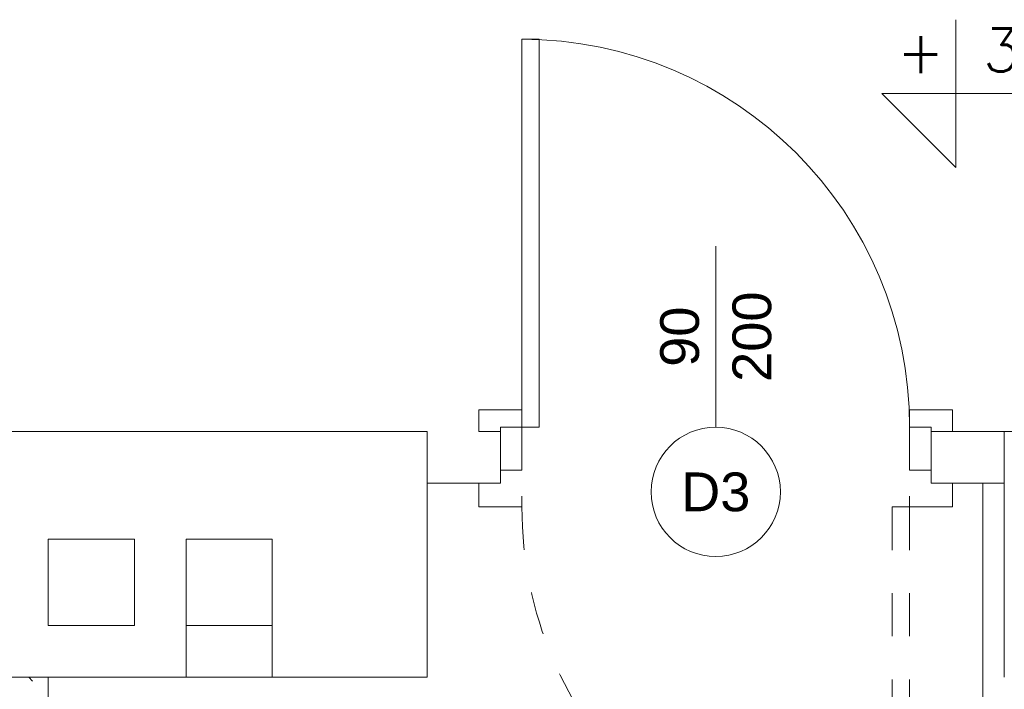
# Model space of a CAD drawing. Header units: millimetres. Extents: x -2274 to 12297, y -16157 to 26321.
# Tile 79 of 256: x -484 to -255, y -6819 to -6663. Entities that reach past the tile are written whole.
import ezdxf
from ezdxf.enums import TextEntityAlignment as Align

# ---------------------------------------------------------------- set-up
doc = ezdxf.new("R2010")
doc.units = ezdxf.units.MM
doc.linetypes.add('4002', pattern=[2, 1, -1])
for name, color, linetype in [('- niebieska cienka - izolacja', 120, 'Continuous'), ('-LI-WIDOK', 2, 'Continuous'), ('-MEBLE', 1, 'Continuous'), ('-SCIANY-DZIALOWE', 3, 'Continuous'), ('PROJEKTOWANE', 5, 'Continuous')]:
    doc.layers.add(name, color=color, linetype=linetype)
doc.layers.add('-ŚCIANY DZIAŁOWE', color=3, linetype='Continuous', lineweight=35)
doc.layers.add('-ŚCIANY NOŚNE', color=4, linetype='Continuous', lineweight=53)
doc.layers.add('DO USU', color=7, linetype='Continuous', true_color=0x969696)
doc.styles.add('ARIAL', font='arial.ttf', dxfattribs={"height": 0.5})
doc.styles.add('SIMPLEX', font='simplex')

msp = doc.modelspace()

# ---------------------------------------------------------------- linework, layer by layer
at = {"layer": '- niebieska cienka - izolacja', "color": 253, "linetype": 'Continuous', "lineweight": 13}
msp.add_line((-481.53, -6816), (-480.62, -6816.91), dxfattribs=at)
msp.add_line((-481.53, -6816), (-480.62, -6816.91), dxfattribs=at)
at = {"layer": '-LI-WIDOK', "color": 253, "lineweight": 13}
for p, q in [((-477, -6784), (-477, -6804)), ((-457, -6784), (-477, -6784)), ((-457, -6804), (-457, -6784)), ((-445, -6784), (-445, -6804)), ((-425, -6784), (-445, -6784)), ((-425, -6804), (-425, -6784)), ((-477, -6804), (-457, -6804)), ((-445, -6804), (-425, -6804)), ((-445, -6804), (-445, -6816)), ((-425, -6804), (-425, -6816))]:
    msp.add_line(p, q, dxfattribs=at)
at = {"layer": '-MEBLE', "color": 253, "lineweight": 13}
for p, q in [((-266.29, -6663.45), (-266.29, -6697.74)), ((-283.43, -6680.59), (-221.44, -6680.59)), ((-283.43, -6680.59), (-266.29, -6697.74))]:
    msp.add_line(p, q, dxfattribs=at)
at = {"layer": '-SCIANY-DZIALOWE', "color": 253, "lineweight": 13}
for p, q in [((-372, -6759), (-372, -6771)), ((-269.5, -6759), (-272, -6759)), ((-255, -6759), (-269.5, -6759)), ((-389, -6771), (-372, -6771)), ((-255, -6771), (-272, -6771))]:
    msp.add_line(p, q, dxfattribs=at)
at = {"layer": '-ŚCIANY DZIAŁOWE', "color": 253, "lineweight": 13}
msp.add_line((-260, -6771), (-260, -7080), dxfattribs=at)
at = {"layer": '-ŚCIANY NOŚNE', "color": 253, "lineweight": 13}
for p, q in [((-489, -6759), (-389, -6759)), ((-389, -6759), (-389, -6816)), ((-255, -6759), (-148, -6759)), ((-255, -6816), (-255, -6759)), ((-389, -6816), (-489, -6816))]:
    msp.add_line(p, q, dxfattribs=at)
at = {"layer": 'DO USU', "color": 253, "linetype": '4002', "lineweight": 13, "ltscale": 10}
for p, q in [((-377, -6759), (-377, -6754)), ((-377, -6754), (-367, -6754)), ((-367, -6754), (-367, -6776.5)), ((-267, -6754), (-277, -6754)), ((-277, -6754), (-277, -6784)), ((-267, -6759), (-267, -6754)), ((-372, -6759), (-377, -6759)), ((-372, -6771), (-372, -6759)), ((-272, -6759), (-267, -6759)), ((-272, -6771), (-272, -6759)), ((-377, -6776.5), (-377, -6771)), ((-377, -6771), (-372, -6771)), ((-267, -6771), (-272, -6771)), ((-267, -6776.5), (-267, -6771)), ((-367, -6776.5), (-377, -6776.5)), ((-367, -6776.5), (-367, -6776.5)), ((-281, -6776.5), (-277, -6776.5)), ((-281, -6866.5), (-281, -6776.5)), ((-277, -6776.5), (-277, -6866.5)), ((-277, -6784), (-277, -6776.5)), ((-277, -6776.5), (-267, -6776.5))]:
    msp.add_line(p, q, dxfattribs=at)
msp.add_arc((-277, -6776.5), 90, 180, 270, dxfattribs=at)
at = {"layer": 'PROJEKTOWANE', "color": 253, "lineweight": 13}
for p, q in [((-367, -6758), (-367, -6668)), ((-367, -6668), (-363, -6668)), ((-363, -6668), (-363, -6758)), ((-322, -6716), (-322, -6758)), ((-372, -6768), (-372, -6758)), ((-372, -6758), (-367, -6758)), ((-363, -6758), (-367, -6758)), ((-367, -6758), (-367, -6768)), ((-277, -6768), (-277, -6758)), ((-277, -6758), (-272, -6758)), ((-272, -6758), (-272, -6768)), ((-367, -6768), (-372, -6768)), ((-272, -6768), (-277, -6768)), ((-477, -6816), (-477, -7080))]:
    msp.add_line(p, q, dxfattribs=at)
msp.add_circle((-322, -6773), 15, dxfattribs=at)
msp.add_arc((-367, -6758), 90, 0, 90, dxfattribs=at)

# ---------------------------------------------------------------- texts
at = {"layer": '-LI-WIDOK', "color": 253, "lineweight": 13, "style": 'SIMPLEX'}
for s, p in [('+', (-274.41, -6670.84)), ('3,40', (-244.94, -6671.98))]:
    msp.add_text(s, height=10, dxfattribs=at).set_placement(p, align=Align.MIDDLE)
at = {"layer": 'PROJEKTOWANE', "color": 253, "lineweight": 13, "style": 'ARIAL'}
for s, p in [('200', (-313.62, -6737)), ('90', (-330.4, -6737))]:
    msp.add_text(s, height=9, rotation=90, dxfattribs=at).set_placement(p, align=Align.MIDDLE_CENTER)
msp.add_text('D3', height=9, dxfattribs=at).set_placement((-322, -6773), align=Align.MIDDLE_CENTER)

doc.saveas('drawing.dxf')
